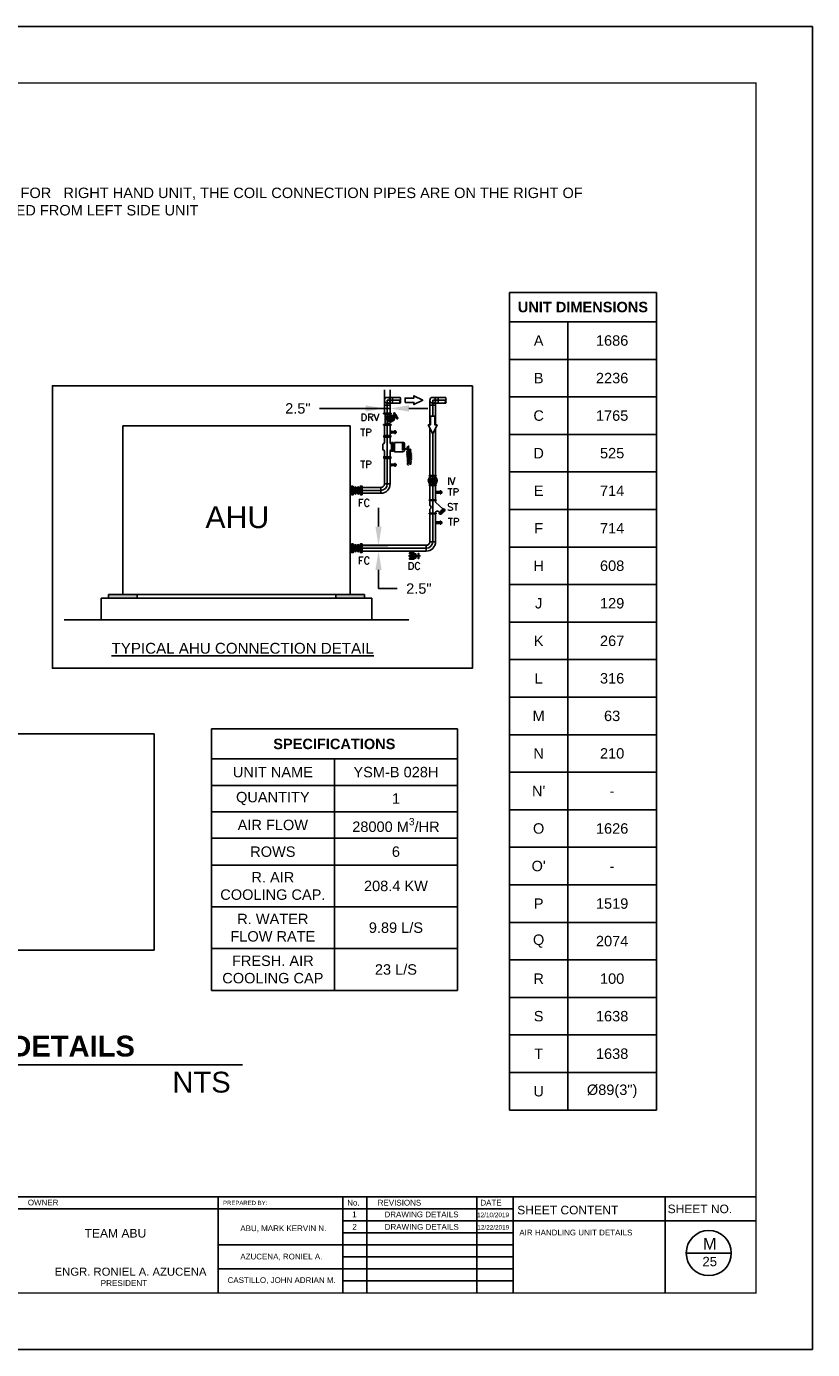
# Model space of a CAD drawing. Header units: inches. Extents: x 380.3 to 398.2, y 230.7 to 243.4.
# Tile 3 of 3: x 390.6 to 398.2, y 230.7 to 243.4. Entities that reach past the tile are written whole.
import ezdxf

# ---------------------------------------------------------------- set-up
doc = ezdxf.new("R2010")
doc.units = ezdxf.units.IN
doc.header["$MEASUREMENT"] = 0
for name, color, linetype in [('.1', 1, 'Continuous'), ('AC.REF.1ST.', 7, 'Continuous'), ('MH-SARR', 7, 'Continuous'), ('template', 7, 'Continuous')]:
    doc.layers.add(name, color=color, linetype=linetype)
doc.styles.add('arial', font='arial.ttf')
doc.styles.add('ROMANS', font='romans.shx', dxfattribs={"width": 0.8, "height": 100})
doc.dimstyles.get("Standard").update_dxf_attribs({"dimtxt": 0.18, "dimasz": 0.18, "dimexe": 0.18, "dimexo": 0.0625, "dimgap": 0.09, "dimtad": 0, "dimtih": 1, "dimtoh": 1, "dimdec": 4, "dimzin": 0, "dimdsep": 46, "dimtxsty": 'Standard', "dimcen": 0.09, "dimadec": 0, "dimazin": 0, "dimtfac": 1, "dimtdec": 4, "dimtofl": 0, "dimtmove": 0, "dimatfit": 3, "dimfxl": 1, "dimtolj": 1, "dimtzin": 0, "dimarcsym": 0})
picture_1 = doc.add_image_def('image6.png', size_in_pixel=(591, 381))

# ---------------------------------------------------------------- blocks, each defined once
blk = doc.blocks.new('*T1')
at = {"color": 0, "linetype": 'ByBlock', "lineweight": -2, "transparency": 16777216}
for p, q in [((0, 0), (1.41, 0)), ((0, 0), (0, -7.841)), ((1.41, 0), (1.41, -7.841)), ((0, -0.281), (1.41, -0.281)), ((0.56, -0.281), (0.56, -7.841)), ((0, -0.641), (1.41, -0.641)), ((0, -1.001), (1.41, -1.001)), ((0, -1.361), (1.41, -1.361)), ((0, -1.721), (1.41, -1.721)), ((0, -2.081), (1.41, -2.081)), ((0, -2.441), (1.41, -2.441)), ((0, -2.801), (1.41, -2.801)), ((0, -3.161), (1.41, -3.161)), ((0, -3.521), (1.41, -3.521)), ((0, -3.881), (1.41, -3.881)), ((0, -4.241), (1.41, -4.241)), ((0, -4.601), (1.41, -4.601)), ((0, -4.961), (1.41, -4.961)), ((0, -5.321), (1.41, -5.321)), ((0, -5.681), (1.41, -5.681)), ((0, -6.041), (1.41, -6.041)), ((0, -6.401), (1.41, -6.401)), ((0, -6.761), (1.41, -6.761)), ((0, -7.121), (1.41, -7.121)), ((0, -7.481), (1.41, -7.481)), ((0, -7.841), (1.41, -7.841))]:
    blk.add_line(p, q, dxfattribs=at)
at = {"color": 0, "transparency": 16777216, "char_height": 0.1, "attachment_point": 5, "style": 'arial'}
for s, insert, width in [('{\\fArial|b1|i0|c0|p34;UNIT DIMENSIONS}', (0.705, -0.14), 1.2902), ('A', (0.28, -0.461), 0.43994), ('1686', (0.985, -0.461), 0.73026), ('B', (0.28, -0.821), 0.43994), ('2236', (0.985, -0.821), 0.73026), ('C', (0.28, -1.181), 0.43994), ('1765', (0.985, -1.181), 0.73026), ('D', (0.28, -1.541), 0.43994), ('525', (0.985, -1.541), 0.73026), ('E', (0.28, -1.901), 0.43994), ('714', (0.985, -1.901), 0.73026), ('F', (0.28, -2.261), 0.43994), ('714', (0.985, -2.261), 0.73026), ('H', (0.28, -2.621), 0.43994), ('608', (0.985, -2.621), 0.73026), ('J', (0.28, -2.981), 0.43994), ('129', (0.985, -2.981), 0.73026), ('K', (0.28, -3.341), 0.43994), ('267', (0.985, -3.341), 0.73026), ('L', (0.28, -3.701), 0.43994), ('316', (0.985, -3.701), 0.73026), ('M', (0.28, -4.061), 0.43994), ('63', (0.985, -4.061), 0.73026), ('N', (0.28, -4.421), 0.43994), ('210', (0.985, -4.421), 0.73026), ("N'", (0.28, -4.781), 0.43994), ('O', (0.28, -5.141), 0.43994), ('1626', (0.985, -5.141), 0.73026), ("O'", (0.28, -5.501), 0.43994), ('P', (0.28, -5.861), 0.43994), ('1519', (0.985, -5.861), 0.73026), ('Q', (0.28, -6.221), 0.43994), ('2074', (0.985, -6.221), 0.73026), ('R', (0.28, -6.581), 0.43994), ('100', (0.985, -6.581), 0.73026), ('S', (0.28, -6.941), 0.43994), ('1638', (0.985, -6.941), 0.73026), ('T', (0.28, -7.301), 0.43994), ('1638', (0.985, -7.301), 0.73026), ('U', (0.28, -7.661), 0.43994), ('Ø89(3") ', (0.985, -7.661), 0.73026)]:
    blk.add_mtext(s, dxfattribs=dict(at, insert=insert, width=width))
at = {"color": 0, "transparency": 16777216, "char_height": 0.1, "width": 0.73026, "attachment_point": 5}
for insert in [(0.985, -4.781), (0.985, -5.501)]:
    blk.add_mtext('-', dxfattribs=dict(at, insert=insert))
blk = doc.blocks.new('*T2')
at = {"color": 0, "linetype": 'ByBlock', "lineweight": -2, "transparency": 16777216}
for p, q in [((0, 0), (2.361, 0)), ((0, 0), (0, -2.508)), ((2.361, 0), (2.361, -2.508)), ((0, -0.287), (2.361, -0.287)), ((1.18, -0.287), (1.18, -2.508)), ((0, -0.541), (2.361, -0.541)), ((0, -0.794), (2.361, -0.794)), ((0, -1.047), (2.361, -1.047)), ((0, -1.306), (2.361, -1.306)), ((0, -1.706), (2.361, -1.706)), ((0, -2.106), (2.361, -2.106)), ((0, -2.508), (2.361, -2.508))]:
    blk.add_line(p, q, dxfattribs=at)
at = {"color": 0, "transparency": 16777216, "char_height": 0.1, "attachment_point": 5, "style": 'arial'}
for s, insert, width in [('{\\fArial|b1|i0|c0|p34;SPECIFICATIONS}', (1.18, -0.144), 2.24091), ('UNIT NAME', (0.59, -0.414), 1.06045), ('YSM-B 028H', (1.771, -0.414), 1.06045), ('QUANTITY', (0.59, -0.667), 1.06045), ('1', (1.771, -0.667), 1.06045), ('AIR FLOW', (0.59, -0.921), 1.06045), ('\\A1;28000 M{\\H0.7x;\\S3^ ;}/HR', (1.771, -0.921), 1.06045), ('ROWS', (0.59, -1.177), 1.06045), ('6', (1.771, -1.177), 1.06045), ('R. AIR COOLING CAP.', (0.59, -1.506), 1.06045), ('208.4 KW', (1.771, -1.506), 1.06045), ('R. WATER FLOW RATE', (0.59, -1.906), 1.06045), ('9.89 L/S', (1.771, -1.906), 1.06045), ('FRESH. AIR COOLING CAP', (0.59, -2.307), 1.06045), ('23 L/S', (1.771, -2.307), 1.06045)]:
    blk.add_mtext(s, dxfattribs=dict(at, insert=insert, width=width))
blk = doc.blocks.new('M-ARR01')
at = {"layer": 'MH-SARR'}
blk.add_lwpolyline([(-7, 0.88), (-7, -0.88), (-3.5, -0.88), (-3.5, -1.75), (0, 0), (-3.5, 1.75), (-3.5, 0.88)], close=True, dxfattribs=at)
blk = doc.blocks.new('1')
at = {"layer": 'AC.REF.1ST.'}
blk.add_hatch(color=256, dxfattribs=at).paths.add_polyline_path([(-37, 0, 1), (37, 0, 1)])
for radius in [46.8, 37.3]:
    blk.add_circle((0, 0), radius, dxfattribs=at)
blk = doc.blocks.new('*D5')
at = {"color": 0, "lineweight": -2, "transparency": 16777216}
for p, q in [((393.994, 238.641), (393.994, 238.821)), ((394.082, 238.461), (393.814, 238.461)), ((394.082, 238.406), (393.814, 238.406)), ((393.994, 238.226), (393.994, 238.046)), ((394.174, 238.046), (393.994, 238.046))]:
    blk.add_line(p, q, dxfattribs=at)
at = {"color": 0, "transparency": 16777216}
for points in [[(393.964, 238.641), (394.024, 238.641), (393.994, 238.461)], [(393.964, 238.226), (394.024, 238.226), (393.994, 238.406)]]:
    blk.add_solid(points, dxfattribs=at)
at = {"layer": 'Defpoints', "color": 0, "transparency": 16777216}
for p in [(394.144, 238.461), (393.994, 238.406), (394.144, 238.406)]:
    blk.add_point(p, dxfattribs=at)
at = {"color": 0, "transparency": 16777216, "insert": (394.381, 238.046), "char_height": 0.18, "width": 0.30513, "attachment_point": 5}
blk.add_mtext('\\A1;{\\fArial|b0|i0|c0|p34;\\H0.55556x;2.5"}', dxfattribs=at)
blk = doc.blocks.new('*D6')
at = {"color": 0, "lineweight": -2, "transparency": 16777216}
for p, q in [((394.05, 239.792), (394.05, 239.954)), ((394.106, 239.792), (394.106, 239.954)), ((393.427, 239.774), (394.05, 239.774)), ((393.87, 239.774), (393.69, 239.774)), ((394.05, 239.774), (394.106, 239.774)), ((394.286, 239.774), (394.466, 239.774))]:
    blk.add_line(p, q, dxfattribs=at)
at = {"color": 0, "transparency": 16777216}
for points in [[(393.87, 239.804), (393.87, 239.744), (394.05, 239.774)], [(394.286, 239.804), (394.286, 239.744), (394.106, 239.774)]]:
    blk.add_solid(points, dxfattribs=at)
at = {"layer": 'Defpoints', "color": 0, "transparency": 16777216}
for p in [(394.05, 239.729), (394.106, 239.774), (394.106, 239.729)]:
    blk.add_point(p, dxfattribs=at)
at = {"color": 0, "transparency": 16777216, "insert": (393.22, 239.774), "char_height": 0.18, "attachment_point": 5}
blk.add_mtext('\\A1;{\\fArial|b0|i0|c0|p34;\\H0.55556x;2.5"}', dxfattribs=at)

msp = doc.modelspace()

# ---------------------------------------------------------------- linework, layer by layer
at = {"layer": '.1', "color": 0}
msp.add_line((398.15835, 243.43775), (380.26263, 243.43775), dxfattribs=at)
for p, q in [((394.05038, 239.72906), (394.05038, 239.85287)), ((394.07808, 239.88057), (394.20257, 239.88057)), ((394.10578, 239.72906), (394.10578, 239.85287)), ((394.12957, 239.82517), (394.12957, 239.88057)), ((394.48624, 239.6163), (394.48624, 239.85287)), ((394.51394, 239.88057), (394.63843, 239.88057)), ((394.54164, 239.6163), (394.54164, 239.85287)), ((394.56544, 239.82517), (394.56544, 239.88057)), ((394.10578, 239.80534), (394.05038, 239.80534)), ((394.07808, 239.82517), (394.20257, 239.82517)), ((394.54164, 239.80534), (394.48624, 239.80534)), ((394.51394, 239.82517), (394.63843, 239.82517)), ((391.54032, 239.60678), (391.54032, 237.99049)), ((393.72168, 239.60678), (391.54032, 239.60678)), ((393.72168, 239.60678), (393.72168, 237.99049)), ((394.05038, 239.51548), (394.05038, 239.61308)), ((394.10578, 239.51548), (394.10578, 239.61308)), ((394.05038, 239.48551), (394.05038, 239.49886)), ((394.10578, 239.48551), (394.10578, 239.49886)), ((394.05038, 239.3105), (394.05038, 239.33776)), ((394.10578, 239.3105), (394.10578, 239.33776)), ((394.05038, 239.05001), (394.05038, 239.29388)), ((394.10578, 239.05001), (394.10578, 239.29388)), ((393.83691, 239.01539), (394.01576, 239.01539)), ((393.83691, 238.95999), (394.01576, 238.95999)), ((394.01576, 239.01539), (394.01576, 238.95999)), ((394.05038, 239.05001), (394.10578, 239.05001)), ((394.48624, 238.89793), (394.48624, 239.03441)), ((394.54164, 238.89793), (394.54164, 239.03441)), ((394.48624, 238.49601), (394.48624, 238.76305)), ((394.54164, 238.49601), (394.54164, 238.76305)), ((394.45162, 238.46139), (394.45162, 238.40599)), ((394.48624, 238.49601), (394.54164, 238.49601)), ((393.72168, 237.99049), (391.54032, 237.99049)), ((387.47683, 233.47816), (392.68876, 233.47816))]:
    msp.add_line(p, q)
at = {"ltscale": 0.2}
for p, q in [((394.07808, 239.05001), (394.07808, 239.85287)), ((394.07808, 239.85287), (394.20257, 239.85287)), ((394.51394, 239.70113), (394.51394, 239.85287)), ((394.51394, 239.85287), (394.63843, 239.85287)), ((394.51394, 238.49601), (394.51394, 239.53147)), ((393.72168, 238.98769), (394.01576, 238.98769)), ((393.72168, 238.43369), (394.45162, 238.43369))]:
    msp.add_line(p, q, dxfattribs=at)
at = {"ltscale": 0.02}
for p, q in [((394.04103, 239.72906), (394.11576, 239.72906)), ((394.04103, 239.72906), (394.04103, 239.72353)), ((394.04103, 239.72353), (394.11575, 239.72353)), ((394.0583, 239.71464), (394.0583, 239.62734)), ((394.08326, 239.6912), (394.11564, 239.70989)), ((394.09765, 239.69951), (394.09765, 239.71468)), ((394.11564, 239.70989), (394.14295, 239.6626)), ((394.11576, 239.72906), (394.11576, 239.72353)), ((394.11643, 239.70853), (394.11951, 239.71031)), ((394.11741, 239.70683), (394.12288, 239.70998)), ((394.12059, 239.71002), (394.12423, 239.70371)), ((394.12534, 239.70572), (394.12288, 239.70998)), ((394.13426, 239.70478), (394.14128, 239.70883)), ((394.14078, 239.70968), (394.15423, 239.68639)), ((394.1411, 239.71307), (394.15733, 239.68496)), ((394.14114, 239.72768), (394.1711, 239.67578)), ((394.14187, 239.71371), (394.14737, 239.71689)), ((394.14222, 239.73171), (394.14428, 239.7329)), ((394.14817, 239.73205), (394.17827, 239.67991)), ((394.16035, 239.71094), (394.16234, 239.71209)), ((394.16035, 239.71094), (394.16234, 239.71209)), ((394.16234, 239.71209), (394.16665, 239.70463)), ((394.04103, 239.61861), (394.11575, 239.61861)), ((394.04103, 239.61308), (394.04103, 239.61861)), ((394.04103, 239.61308), (394.11576, 239.61308)), ((394.06093, 239.69793), (394.09218, 239.6438)), ((394.08065, 239.69573), (394.0931, 239.67416)), ((394.09166, 239.66878), (394.09535, 239.66239)), ((394.0931, 239.67416), (394.10674, 239.68203)), ((394.09349, 239.6971), (394.10333, 239.68006)), ((394.10073, 239.66095), (394.11436, 239.66882)), ((394.10073, 239.66095), (394.11057, 239.6439)), ((394.10371, 239.70301), (394.13102, 239.65571)), ((394.10712, 239.70497), (394.13443, 239.65768)), ((394.10757, 239.64217), (394.14295, 239.6626)), ((394.11096, 239.66685), (394.12079, 239.64981)), ((394.11211, 239.68059), (394.1158, 239.67419)), ((394.11576, 239.61308), (394.11576, 239.61861)), ((394.11987, 239.70257), (394.12534, 239.70572)), ((394.12086, 239.70086), (394.12394, 239.70264)), ((394.12324, 239.70542), (394.12157, 239.70832)), ((394.12165, 239.69949), (394.13272, 239.70588)), ((394.13379, 239.70559), (394.1487, 239.67978)), ((394.13695, 239.673), (394.1487, 239.67978)), ((394.13774, 239.67162), (394.14082, 239.6734)), ((394.13872, 239.66992), (394.14419, 239.67308)), ((394.14118, 239.66566), (394.14665, 239.66881)), ((394.14553, 239.66681), (394.14189, 239.67311)), ((394.14217, 239.66396), (394.14525, 239.66573)), ((394.14288, 239.67141), (394.14455, 239.66851)), ((394.14419, 239.67308), (394.14665, 239.66881)), ((394.14673, 239.68319), (394.15374, 239.68724)), ((394.15827, 239.6853), (394.16377, 239.68848)), ((394.16466, 239.70348), (394.16665, 239.70463)), ((394.16466, 239.70348), (394.16665, 239.70463)), ((394.17514, 239.6747), (394.17719, 239.67588)), ((394.11132, 239.51548), (394.04484, 239.51548)), ((394.05038, 239.49868), (394.05038, 239.44623)), ((394.10798, 239.55311), (394.10799, 239.53996)), ((394.11732, 239.55515), (394.10873, 239.55515)), ((394.11733, 239.53776), (394.10874, 239.53776)), ((394.10884, 239.55081), (394.11721, 239.55081)), ((394.10885, 239.54211), (394.11722, 239.54211)), ((394.11807, 239.55308), (394.11808, 239.53996)), ((394.11809, 239.55311), (394.11808, 239.53996)), ((394.15526, 239.55329), (394.16442, 239.55329)), ((394.15526, 239.53958), (394.16442, 239.53958)), ((394.16442, 239.53958), (394.16442, 239.55329)), ((394.03653, 239.37698), (394.03653, 239.43238)), ((394.05038, 239.31058), (394.05038, 239.36313)), ((394.11132, 239.29388), (394.04484, 239.29388)), ((394.10798, 239.2391), (394.10799, 239.22595)), ((394.11732, 239.24115), (394.10873, 239.24115)), ((394.11733, 239.22376), (394.10874, 239.22376)), ((394.10884, 239.2368), (394.11721, 239.2368)), ((394.10885, 239.2281), (394.11722, 239.2281)), ((394.11807, 239.23908), (394.11808, 239.22595)), ((394.11809, 239.23911), (394.11808, 239.22596)), ((394.15526, 239.23928), (394.16442, 239.23928)), ((394.15526, 239.22557), (394.16442, 239.22557)), ((394.16442, 239.22557), (394.16442, 239.23928)), ((394.48028, 239.13025), (394.54747, 239.13025)), ((394.48028, 239.13025), (394.48028, 239.12473)), ((394.54747, 239.12472), (394.48028, 239.12473)), ((394.50412, 239.08653), (394.48397, 239.10669)), ((394.50412, 239.07813), (394.48397, 239.05798)), ((394.48624, 239.11388), (394.48624, 239.12473)), ((394.50975, 239.09215), (394.48959, 239.11231)), ((394.49144, 239.07495), (394.49144, 239.08972)), ((394.49369, 239.08972), (394.49144, 239.08972)), ((394.49369, 239.07495), (394.49144, 239.07495)), ((394.4972, 239.09429), (394.49369, 239.08972)), ((394.4972, 239.07038), (394.49369, 239.07495)), ((394.5383, 239.11231), (394.51814, 239.09215)), ((394.54392, 239.10669), (394.52377, 239.08653)), ((394.52377, 239.07813), (394.54392, 239.05798)), ((394.53332, 239.09608), (394.53332, 239.09086)), ((394.53332, 239.09086), (394.53645, 239.08679)), ((394.53332, 239.07381), (394.53645, 239.07787)), ((394.53645, 239.07787), (394.53645, 239.08679)), ((394.54164, 239.11388), (394.54164, 239.12472)), ((394.54747, 239.13025), (394.54747, 239.12472)), ((394.54747, 239.03994), (394.48028, 239.03994)), ((394.48028, 239.03441), (394.48028, 239.03994)), ((394.48028, 239.03441), (394.54747, 239.03441)), ((394.48624, 239.03994), (394.48624, 239.05079)), ((394.50975, 239.07251), (394.48959, 239.05236)), ((394.51814, 239.07251), (394.5383, 239.05236)), ((394.53332, 239.06858), (394.53332, 239.07381)), ((394.54164, 239.03994), (394.54164, 239.05079)), ((394.54382, 238.97632), (394.54383, 238.96317)), ((394.55316, 238.97837), (394.54457, 238.97837)), ((394.55317, 238.96097), (394.54458, 238.96097)), ((394.54468, 238.97402), (394.55304, 238.97402)), ((394.54469, 238.96532), (394.55305, 238.96532)), ((394.54747, 239.03441), (394.54747, 239.03994)), ((394.55391, 238.97629), (394.55392, 238.96317)), ((394.55393, 238.97632), (394.55392, 238.96318)), ((394.5911, 238.9765), (394.60026, 238.9765)), ((394.5911, 238.96279), (394.60026, 238.96279)), ((394.60026, 238.96279), (394.60026, 238.9765)), ((394.54754, 238.89793), (394.48035, 238.89793)), ((394.48035, 238.8924), (394.48035, 238.89793)), ((394.54754, 238.8924), (394.48035, 238.8924)), ((394.48624, 238.85055), (394.48624, 238.8924)), ((394.48624, 238.85055), (394.4863, 238.84831)), ((394.54164, 238.87646), (394.54164, 238.8924)), ((394.61298, 238.80884), (394.54164, 238.87646)), ((394.54754, 238.8924), (394.54754, 238.89793)), ((394.54754, 238.76858), (394.48035, 238.76858)), ((394.48035, 238.76305), (394.48035, 238.76858)), ((394.54754, 238.76305), (394.48035, 238.76305)), ((394.48624, 238.80201), (394.4863, 238.80425)), ((394.48624, 238.80201), (394.48624, 238.76858)), ((394.54164, 238.76858), (394.54208, 238.77443)), ((394.54754, 238.76305), (394.54754, 238.76858)), ((394.57841, 238.7758), (394.56951, 238.78512)), ((394.57703, 238.77448), (394.6148, 238.81057)), ((394.5841, 238.76708), (394.57703, 238.77448)), ((394.58056, 238.77078), (394.61834, 238.80687)), ((394.5841, 238.76708), (394.62187, 238.80317)), ((394.62187, 238.80317), (394.6148, 238.81057)), ((394.54382, 238.6851), (394.54383, 238.67195)), ((394.55316, 238.68715), (394.54457, 238.68715)), ((394.55317, 238.66976), (394.54458, 238.66976)), ((394.54468, 238.6828), (394.55304, 238.6828)), ((394.54469, 238.67411), (394.55305, 238.67411)), ((394.55391, 238.68508), (394.55392, 238.67195)), ((394.55393, 238.68511), (394.55392, 238.67196)), ((394.5911, 238.68528), (394.60026, 238.68528)), ((394.5911, 238.67157), (394.60026, 238.67157)), ((394.60026, 238.67157), (394.60026, 238.68528))]:
    msp.add_line(p, q, dxfattribs=at)
at = {"linetype": 'ByBlock'}
for p, q in [((394.48624, 239.13025), (394.48624, 239.58687)), ((394.54164, 239.13025), (394.54164, 239.58687)), ((393.83691, 238.46139), (394.45162, 238.46139)), ((393.83691, 238.40599), (394.45162, 238.40599))]:
    msp.add_line(p, q, dxfattribs=at)
at = {"color": 7, "ltscale": 0.02}
for p, q in [((393.75843, 238.96708), (393.75843, 239.00171)), ((393.76106, 238.96676), (393.76106, 238.98601)), ((393.76812, 238.95462), (393.76812, 239.00448)), ((393.77228, 238.95323), (393.77228, 239.01556)), ((393.77643, 238.95462), (393.77643, 239.00448)), ((393.78613, 238.96708), (393.78613, 239.00171)), ((393.78839, 238.96647), (393.78839, 238.98601)), ((393.79582, 238.95462), (393.79582, 239.00448)), ((393.79998, 238.95323), (393.79998, 239.01556)), ((393.80413, 238.95462), (393.80413, 239.00448)), ((393.81383, 238.96708), (393.81383, 239.00171)), ((393.81642, 238.96647), (393.81642, 238.98572)), ((393.75843, 238.41308), (393.75843, 238.44771)), ((393.76812, 238.40062), (393.76812, 238.45048)), ((393.77228, 238.39923), (393.77228, 238.46156)), ((393.77643, 238.40062), (393.77643, 238.45048)), ((393.78613, 238.41308), (393.78613, 238.44771)), ((393.79582, 238.40062), (393.79582, 238.45048)), ((393.79998, 238.39923), (393.79998, 238.46156)), ((393.80413, 238.40062), (393.80413, 238.45048)), ((393.81383, 238.41308), (393.81383, 238.44771)), ((393.76106, 238.41276), (393.76106, 238.43201)), ((393.78839, 238.41247), (393.78839, 238.43201)), ((393.81642, 238.41247), (393.81642, 238.43172))]:
    msp.add_line(p, q, dxfattribs=at)
at = {"color": 7}
for p, q in [((391.33257, 237.95587), (391.33257, 237.74812)), ((393.92943, 237.95587), (391.33257, 237.95587)), ((393.92943, 237.95587), (393.92943, 237.74812)), ((394.28353, 237.74812), (390.97952, 237.74812))]:
    msp.add_line(p, q, dxfattribs=at)
at = {"ltscale": 0.02}
for points in [[(394.8956, 239.99105), (390.8646, 239.99105), (390.8646, 237.28254), (394.8956, 237.28254)], [(393.74227, 239.02924), (393.74227, 238.94614), (393.73535, 238.94614), (393.73535, 239.02924)], [(393.75124, 239.02924), (393.75124, 238.94614), (393.74431, 238.94614), (393.74431, 239.02924)], [(393.82771, 239.02924), (393.82771, 238.94614), (393.82079, 238.94614), (393.82079, 239.02924)], [(393.82999, 239.02924), (393.82999, 238.94614), (393.83691, 238.94614), (393.83691, 239.02924)], [(393.74227, 238.47524), (393.74227, 238.39214), (393.73535, 238.39214), (393.73535, 238.47524)], [(393.75124, 238.47524), (393.75124, 238.39214), (393.74431, 238.39214), (393.74431, 238.47524)], [(393.82771, 238.47524), (393.82771, 238.39214), (393.82079, 238.39214), (393.82079, 238.47524)], [(393.82999, 238.47524), (393.82999, 238.39214), (393.83691, 238.39214), (393.83691, 238.47524)]]:
    msp.add_lwpolyline(points, close=True, dxfattribs=at)
for points in [[(394.11132, 239.51548), (394.11132, 239.49886), (394.04484, 239.49886), (394.04484, 239.51548)], [(394.05038, 239.49868), (394.05038, 239.44623)], [(394.10581, 239.53996), (394.10799, 239.53996)], [(394.10583, 239.55308), (394.10798, 239.55308)], [(394.11831, 239.55311), (394.14863, 239.55317)], [(394.11831, 239.53985), (394.14865, 239.53993)], [(394.14866, 239.53326), (394.14862, 239.55979), (394.15525, 239.5598), (394.15529, 239.5333), (394.14866, 239.53326)], [(394.05038, 239.36313), (394.05038, 239.31058)], [(394.13348, 239.43238), (394.14733, 239.43238)], [(394.13348, 239.37698), (394.14733, 239.37698)], [(394.22496, 239.44111), (394.22496, 239.36929)], [(394.23185, 239.43829), (394.23185, 239.3769)], [(394.2377, 239.43547), (394.2377, 239.38085)], [(394.11132, 239.29388), (394.11132, 239.3105), (394.04484, 239.3105), (394.04484, 239.29388)], [(394.10581, 239.22596), (394.10799, 239.22595)], [(394.10583, 239.23908), (394.10798, 239.23907)], [(394.11831, 239.2391), (394.14863, 239.23916)], [(394.11831, 239.22585), (394.14865, 239.22592)], [(394.14866, 239.21926), (394.14862, 239.24579), (394.15525, 239.2458), (394.15529, 239.21929), (394.14866, 239.21926)], [(393.72168, 239.01539), (393.73535, 239.01539)], [(393.72168, 238.95999), (393.73535, 238.95999)], [(394.54164, 238.96318), (394.54383, 238.96317)], [(394.54166, 238.97629), (394.54382, 238.97629)], [(394.55415, 238.97632), (394.58447, 238.97638)], [(394.55415, 238.96306), (394.58449, 238.96314)], [(394.5845, 238.95647), (394.58446, 238.983), (394.59109, 238.98301), (394.59113, 238.95651), (394.5845, 238.95647)], [(394.54164, 238.67196), (394.54383, 238.67196)], [(394.54166, 238.68508), (394.54382, 238.68508)], [(394.55415, 238.6851), (394.58447, 238.68516)], [(394.55415, 238.67185), (394.58449, 238.67192)], [(394.5845, 238.66526), (394.58446, 238.69179), (394.59109, 238.6918), (394.59113, 238.66529), (394.5845, 238.66526)], [(393.72168, 238.46139), (393.73535, 238.46139)], [(393.72168, 238.40599), (393.73535, 238.40599)], [(394.3981, 238.35895), (394.28136, 238.35895)], [(394.33329, 238.37973), (394.33329, 238.39012), (394.29174, 238.39012), (394.29174, 238.37973), (394.33329, 238.37973)], [(394.33329, 238.33818), (394.29174, 238.33818), (394.29174, 238.32779), (394.33329, 238.32779), (394.33329, 238.33818)], [(394.30213, 238.40599), (394.30213, 238.39012)], [(394.32291, 238.40599), (394.32291, 238.39012)], [(394.35157, 238.36867), (394.35637, 238.36867), (394.35637, 238.34851), (394.35157, 238.34851)], [(394.35637, 238.3632), (394.36117, 238.3632), (394.36117, 238.35432), (394.35637, 238.35432)], [(394.37578, 238.35585), (394.36117, 238.35585)], [(394.38037, 238.36354), (394.38183, 238.36354), (394.38183, 238.35432), (394.37995, 238.35432)]]:
    msp.add_lwpolyline(points, dxfattribs=at)
for points in [[(394.10578, 239.49868), (394.10578, 239.44623, 0.41421356), (394.11963, 239.43238), (394.11963, 239.44623), (394.13348, 239.44623), (394.13348, 239.36313), (394.11963, 239.36313), (394.11963, 239.37698, -0.08276253)], [(394.10578, 239.31058), (394.10578, 239.36313, -0.41421356), (394.11963, 239.37698), (394.11963, 239.43238)], [(394.2989, 239.38251, -0.1056221), (394.30345, 239.37933, -0.12427053), (394.30574, 239.37519, -0.48185276), (394.30247, 239.37081, -0.10540116), (394.28231, 239.37444, -0.16439886), (394.26938, 239.38565, -0.23594285), (394.26855, 239.39789, -0.09435776), (394.27863, 239.41312, -0.46902019), (394.28305, 239.41277, -0.21088712), (394.28401, 239.40805, -0.06618692), (394.27896, 239.39416, -0.16327549), (394.27044, 239.38596, -0.15039186), (394.25777, 239.38412, -0.20991555), (394.24739, 239.39075, -0.18387661), (394.24428, 239.40432)], [(394.2989, 239.38251, -0.00893972), (394.27825, 239.38269, 0.61060665), (394.27248, 239.36925, 0.09236128), (394.29824, 239.34774, 0.5195942), (394.30502, 239.35099, 0.21510422), (394.30398, 239.35494, 0.06621207), (394.2947, 239.3637, 0.31484239), (394.27048, 239.36404, 0.51598399), (394.2701, 239.34702, 0.10525733), (394.30343, 239.33171, 0.60634604), (394.30899, 239.33828, 0.16014495), (394.30498, 239.34299, 0.06199069), (394.29074, 239.3494, 0.29344256), (394.26889, 239.34332, 0.45384225), (394.2709, 239.32717, 0.1046108), (394.3062, 239.31279, 0.68758787), (394.31057, 239.32002, 0.10807266), (394.30432, 239.32524, 0.06015031), (394.29074, 239.33034, 0.26731359), (394.27016, 239.32436, 0.43223001), (394.2709, 239.3097, 0.12738545), (394.30524, 239.29307, 0.69709509), (394.31057, 239.30176, 0.09276946), (394.30434, 239.30721, 0.06252569), (394.29312, 239.31208, 0.24576907), (394.27376, 239.3082, 0.41771206), (394.27248, 239.2954, 0.14186764), (394.30204, 239.2753, 0.67194129), (394.30899, 239.28349, 0.10584439), (394.30445, 239.28897, 0.06046512), (394.29391, 239.2954, 0.29106368), (394.27472, 239.29271, 0.37779629), (394.27248, 239.27714, 0.14884823), (394.29941, 239.25467, 0.61219665), (394.30819, 239.26205, 0.13394819), (394.30399, 239.26987, 0.08686392), (394.29312, 239.27793, 0.28111941), (394.2755, 239.27646, 0.37737299), (394.27248, 239.26285, 0.1470472), (394.2971, 239.23874, 0.63652847), (394.30581, 239.24538, 0.12320854), (394.30228, 239.25252, 0.07335685), (394.29232, 239.26126, 0.30375474), (394.28083, 239.26107, 0.1975053), (394.27169, 239.24696, 0.17555964), (394.27365, 239.23505, 0.17499546), (394.2828, 239.22711)], [(393.7515, 239.01556, 1), (393.76535, 239.01556, -1), (393.7792, 239.01556, 1), (393.79305, 239.01556, -1), (393.8069, 239.01556, 1), (393.82075, 239.01556, 0.78077641)], [(393.7515, 238.96016, -1), (393.76535, 238.96016, 1), (393.7792, 238.96016, -1), (393.79305, 238.96016, 1), (393.8069, 238.96016, -1), (393.82075, 238.96016, -0.78077641)], [(393.7515, 238.46156, 1), (393.76535, 238.46156, -1), (393.7792, 238.46156, 1), (393.79305, 238.46156, -1), (393.8069, 238.46156, 1), (393.82075, 238.46156, 0.78077641)], [(393.7515, 238.40616, -1), (393.76535, 238.40616, 1), (393.7792, 238.40616, -1), (393.79305, 238.40616, 1), (393.8069, 238.40616, -1), (393.82075, 238.40616, -0.78077641)], [(394.34368, 238.36934), (394.30213, 238.36934, 1), (394.30213, 238.34857), (394.34368, 238.34857), (394.34368, 238.37973), (394.35157, 238.37973), (394.35157, 238.33808), (394.34364, 238.33808), (394.34364, 238.34857)], [(394.36117, 238.36132), (394.37578, 238.36132), (394.37578, 238.38285, -1), (394.37995, 238.38285)], [(394.37995, 238.38285), (394.37995, 238.33484, -1), (394.37578, 238.33484), (394.37578, 238.36166)]]:
    msp.add_lwpolyline(points, format="xyb", dxfattribs=at)
msp.add_lwpolyline([(394.14733, 239.44875), (394.14733, 239.35821), (394.22489, 239.35821, 0.41421356), (394.24428, 239.3776), (394.24428, 239.42936, 0.41421356), (394.22489, 239.44875)], format="xyb", close=True, dxfattribs=at)
at = {"color": 7}
for points in [[(391.40182, 237.99049), (391.67881, 237.99049), (391.67881, 237.95587), (391.40182, 237.95587)], [(393.86018, 237.99049), (393.58318, 237.99049), (393.58318, 237.95587), (393.86018, 237.95587)]]:
    msp.add_lwpolyline(points, close=True, dxfattribs=at)
for centre in [(394.07808, 239.85287), (394.51394, 239.85287)]:
    msp.add_circle(centre, 0.0277)
at = {"ltscale": 0.02}
for centre, radius in [((394.07808, 239.71663), 0.00638), ((394.07872, 239.62781), 0.00638), ((394.51394, 239.08233), 0.04198), ((394.51394, 239.08233), 0.03862), ((394.51394, 239.08233), 0.01068), ((394.51394, 239.08233), 0.00653)]:
    msp.add_circle(centre, radius, dxfattribs=at)
for centre, radius, start, end in [((394.22806, 239.83902), 0.02901, 151.483557, 208.516443), ((394.17708, 239.86672), 0.02901, 331.483557, 28.516443), ((394.17708, 239.83902), 0.02901, 331.483557, 28.516443), ((394.66392, 239.83902), 0.02901, 151.483557, 208.516443), ((394.61294, 239.86672), 0.02901, 331.483557, 28.516443), ((394.61294, 239.83902), 0.02901, 331.483557, 28.516443), ((394.01576, 239.05001), 0.03462, 270, 0), ((394.01576, 239.05001), 0.09002, 270, 0), ((394.45162, 238.49601), 0.03462, 270, 0), ((394.45162, 238.49601), 0.06232, 270, 0), ((394.45162, 238.49601), 0.09002, 270, 0)]:
    msp.add_arc(centre, radius, start, end)
for centre, radius, start, end in [((394.04755, 239.7126), 0.01093, 10.743954, 90.587809), ((394.10842, 239.71255), 0.01098, 89.155694, 168.820101), ((394.1199, 239.70963), 0.000787, 30, 120), ((394.1201, 239.70929), 0.000787, 300, 30), ((394.12089, 239.70792), 0.000787, 30, 120), ((394.14334, 239.71116), 0.00295, 120, 210), ((394.1437, 239.72916), 0.00295, 119.975446, 210), ((394.14576, 239.73035), 0.00295, 29.975446, 119.975446), ((394.04755, 239.62938), 0.01093, 280.000462, 349.256046), ((394.07797, 239.70777), 0.01968, 180, 210), ((394.07797, 239.65974), 0.01968, 123.511546, 180), ((394.06385, 239.68107), 0.0059, 303.511546, 30), ((394.09769, 239.70556), 0.01968, 180, 210), ((394.09507, 239.67075), 0.00394, 120, 210), ((394.09876, 239.66435), 0.00394, 210, 300), ((394.1019, 239.62784), 0.00394, 170.107039, 189.629737), ((394.10836, 239.62893), 0.01049, 189.629737, 259.732467), ((394.11741, 239.62513), 0.01968, 120, 170.107039), ((394.1087, 239.67862), 0.00394, 30, 120), ((394.1124, 239.67223), 0.00394, 300, 30), ((394.12256, 239.70503), 0.000787, 300, 30), ((394.12335, 239.70366), 0.000787, 30, 120), ((394.12354, 239.70332), 0.000787, 300, 30), ((394.13311, 239.7052), 0.000787, 30, 120), ((394.14121, 239.67272), 0.000787, 30, 120), ((394.14141, 239.67238), 0.000787, 300, 30), ((394.1422, 239.67102), 0.000787, 30, 120), ((394.14387, 239.66812), 0.000787, 300, 30), ((394.14466, 239.66676), 0.000787, 30, 120), ((394.14485, 239.66641), 0.000787, 300, 30), ((394.15679, 239.68786), 0.00295, 210, 300), ((394.17366, 239.67725), 0.00295, 210, 300), ((394.17571, 239.67844), 0.00295, 300, 30), ((394.11131, 239.55305), 0.00333, 140.696847, 222.27187), ((394.11944, 239.54647), 0.01145, 157.741419, 202.389935), ((394.11132, 239.53987), 0.00333, 137.730725, 219.305747), ((394.11474, 239.55305), 0.00333, 317.730725, 39.305747), ((394.10662, 239.54645), 0.01145, 337.741419, 22.389935), ((394.11475, 239.53987), 0.00333, 320.696847, 42.27187), ((394.03653, 239.44623), 0.01385, 270, 0), ((394.03653, 239.36313), 0.01385, 0, 90), ((394.11131, 239.23904), 0.00333, 140.696847, 222.27187), ((394.11944, 239.23246), 0.01145, 157.741419, 202.389935), ((394.11132, 239.22586), 0.00333, 137.730725, 219.305747), ((394.11474, 239.23904), 0.00333, 317.730725, 39.305747), ((394.10662, 239.23244), 0.01145, 337.741419, 22.389935), ((394.11475, 239.22586), 0.00333, 320.696847, 42.27187), ((394.51394, 239.08233), 0.02, 146.46866, 213.53134), ((394.51394, 239.08233), 0.02, 56.46866, 123.53134), ((394.51394, 239.08233), 0.02, 326.46866, 33.53134), ((394.51394, 239.08233), 0.02, 236.46866, 303.53134), ((394.54715, 238.97626), 0.00333, 140.696847, 222.27187), ((394.55528, 238.96968), 0.01145, 157.741419, 202.389935), ((394.54716, 238.96308), 0.00333, 137.730725, 219.305747), ((394.55058, 238.97626), 0.00333, 317.730725, 39.305747), ((394.54246, 238.96966), 0.01145, 337.741419, 22.389935), ((394.55059, 238.96308), 0.00333, 320.696847, 42.27187), ((394.49429, 238.84849), 0.008, 181.301953, 236.357257), ((394.47951, 238.82628), 0.01868, 358.698047, 56.357257), ((394.47951, 238.82628), 0.01868, 303.642743, 358.698047), ((394.49429, 238.80407), 0.008, 123.642743, 178.698047), ((394.55798, 238.77415), 0.01591, 43.581638, 179.004214), ((394.54715, 238.68504), 0.00333, 140.696847, 222.27187), ((394.55528, 238.67847), 0.01145, 157.741419, 202.389935), ((394.54716, 238.67187), 0.00333, 137.730725, 219.305747), ((394.55058, 238.68504), 0.00333, 317.730725, 39.305747), ((394.54246, 238.67844), 0.01145, 337.741419, 22.389935), ((394.55059, 238.67187), 0.00333, 320.696847, 42.27187), ((394.29142, 238.37683), 0.01109, 314.468238, 15.133507), ((394.29142, 238.34107), 0.01109, 344.866493, 45.531762), ((394.33355, 238.37999), 0.01065, 181.384847, 268.615153), ((394.33355, 238.33787), 0.01065, 91.384847, 178.615153)]:
    msp.add_arc(centre, radius, start, end, dxfattribs=at)
at = {"ltscale": 0.2}
msp.add_arc((394.01576, 239.05001), 0.06232, 270, 0, dxfattribs=at)
at = {"color": 7}
for points in [[(391.40182, 237.99049), (391.40182, 237.95587), (391.67881, 237.99049), (391.67881, 237.95587)], [(393.58318, 237.95587), (393.58318, 237.99049), (393.86018, 237.95587), (393.86018, 237.99049)]]:
    msp.add_solid(points, dxfattribs=at)
at = {"layer": 'template'}
for p, q in [((398.15835, 230.74805), (398.15835, 243.43775)), ((381.34722, 232.21335), (397.61606, 232.21335)), ((384.20371, 232.09798), (394.40132, 232.09798)), ((392.45591, 232.21335), (392.45591, 231.29035)), ((393.65092, 232.21335), (393.65092, 231.29035)), ((393.88167, 232.21335), (393.88167, 231.29035)), ((394.08428, 232.09798), (395.285, 232.09798)), ((394.93887, 232.21335), (394.93887, 231.29035)), ((395.285, 232.21335), (395.285, 231.29035)), ((396.74416, 232.21335), (396.74416, 231.29035)), ((393.65092, 231.9826), (395.59063, 231.9826)), ((394.98467, 231.9826), (397.61606, 231.9826)), ((393.65092, 231.86723), (395.285, 231.86723)), ((392.45591, 231.75185), (394.40132, 231.75185)), ((394.08428, 231.75185), (395.285, 231.75185)), ((393.65092, 231.63647), (395.285, 231.63647)), ((396.94622, 231.67324), (397.37888, 231.67324)), ((392.45591, 231.5211), (394.40132, 231.5211)), ((394.08428, 231.5211), (395.285, 231.5211)), ((393.65092, 231.40572), (395.285, 231.40572)), ((380.26263, 230.74805), (398.15835, 230.74805))]:
    msp.add_line(p, q, dxfattribs=at)
at = {"layer": 'template', "linetype": 'Continuous', "const_width": 0.01538}
msp.add_lwpolyline([(381.34722, 231.29035), (397.61606, 231.29035), (397.61606, 242.89546), (381.34722, 242.89546)], close=True, dxfattribs=at)
at = {"layer": 'template'}
msp.add_circle((397.16255, 231.67324), 0.21633, dxfattribs=at)

# ---------------------------------------------------------------- block references
for name, p in [('*T1', (395.2504, 240.88595)), ('*T2', (392.39021, 236.69977))]:
    msp.add_blockref(name, p)
at = {"yscale": 0.02423741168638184, "zscale": 0.02423741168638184}
for p, xscale, rotation in [((394.41849, 239.85287), -0.02423741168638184, 180), ((394.51394, 239.53147), 0.02423741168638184, 270)]:
    msp.add_blockref('M-ARR01', p, dxfattribs=dict(at, xscale=xscale, rotation=rotation))
at = {"ltscale": 0.02, "extrusion": (0, 0, -1), "xscale": 0.0002559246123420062, "yscale": 0.0002559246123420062, "zscale": -0.000255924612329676, "rotation": 136.3019526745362}
for p in [(-394.58902, 238.77138), (-394.59846, 238.78041), (-394.60791, 238.78943), (-394.61735, 238.79845)]:
    msp.add_blockref('1', p, dxfattribs=at)

# ---------------------------------------------------------------- texts
at = {"style": 'ROMANS'}
for s, p in [('DRV', (393.82262, 239.65403)), ('TP', (393.81874, 239.50933)), ('TP', (393.81874, 239.20242)), ('IV', (394.65264, 239.04229)), ('TP', (394.65701, 238.93837)), ('FC', (393.7973, 238.8345)), ('ST', (394.65219, 238.79445)), ('TP', (394.66078, 238.65239)), ('FC', (393.7973, 238.2805)), ('DC', (394.2745, 238.22882))]:
    msp.add_text(s, height=0.06925, dxfattribs=at).set_placement(p)
at = {"ltscale": 0.02, "style": 'arial'}
for s, height, p in [('AHU', 0.207749, (392.3328, 238.62663)), ('%%uTYPICAL AHU CONNECTION DETAIL', 0.1038746, (391.43285, 237.4221))]:
    msp.add_text(s, height=height, dxfattribs=at).set_placement(p)
at = {"char_height": 0.2, "attachment_point": 1, "style": 'arial'}
for s, width, insert in [('NOTES:\\P{\\H0.5x;1.THE ABOVE APPLIES TO LEFT HAND UNIT. FOR   RIGHT HAND UNIT, THE COIL CONNECTION PIPES ARE ON THE RIGHT OF UNIT AND THE OUTLET SHOULD BE ORIENTED FROM LEFT SIDE UNIT\\P2. ALL UNIT DIMENSIONS ARE IN MM.}', 8.6012036, (387.53242, 242.2253)), ('{\\fArial|b1|i0|c0|p34;AIR HANDLING UNIT DETAILS}', 5.5498971, (387.6214, 233.75836)), ('SCALE                                             NTS', 5.0445619, (387.60777, 233.41251))]:
    msp.add_mtext_dynamic_manual_height_columns(s, width=width, gutter_width=1, heights=[0], dxfattribs=dict(at, insert=insert))
at = {"layer": 'template', "style": 'arial'}
for s, height, p in [('OWNER', 0.054804, (390.62924, 232.1306)), ('PREPARED BY: ', 0.0411027, (392.50245, 232.13377)), ('No.', 0.054804, (393.69379, 232.12919)), ('REVISIONS', 0.054804, (393.98677, 232.12919)), ('DATE', 0.054804, (394.97124, 232.12919)), ('SHEET CONTENT', 0.0822055, (395.32503, 232.0446)), ('SHEET NO.', 0.082205, (396.76833, 232.05601)), ('1', 0.0548, (393.74106, 232.01749)), ('DRAWING DETAILS', 0.0548037, (394.05168, 232.01666)), ('12/10/2019', 0.043843, (394.93984, 232.01752)), ('TEAM ABU', 0.082887, (391.17373, 231.82192)), ('ABU, MARK KERVIN N.', 0.0548037, (392.6683, 231.88355)), ('2', 0.0548, (393.7431, 231.89783)), ('DRAWING DETAILS', 0.0548037, (394.05372, 231.89701)), ('12/22/2019', 0.043843, (394.94188, 231.89787)), ('AIR HANDLING UNIT DETAILS', 0.0548037, (395.34513, 231.84256)), ('M', 0.1125, (397.10667, 231.70692)), ('AZUCENA, RONIEL A.', 0.0548037, (392.6683, 231.61216)), ('25', 0.090004, (397.10203, 231.54709)), ('ENGR. RONIEL A. AZUCENA', 0.0775818, (390.88609, 231.45604)), ('PRESIDENT', 0.055859, (391.32829, 231.35792)), ('CASTILLO, JOHN ADRIAN M.', 0.0548037, (392.54571, 231.3864))]:
    msp.add_text(s, height=height, dxfattribs=at).set_placement(p)

# ---------------------------------------------------------------- dimensions: what is measured, and where the dimension line sits
dim = msp.add_linear_dim(base=(394.10578, 239.77405), p1=(394.05038, 239.72906), p2=(394.10578, 239.72906), text='{\\fArial|b0|i0|c0|p34;\\H0.55556x;2.5"}', dimstyle='Standard', override={"dimtmove": 1})
dim.commit()
dim.dimension.update_dxf_attribs({"geometry": '*D6', "text_midpoint": (393.22005, 239.77405), "dimtype": 160})
dim = msp.add_linear_dim(base=(393.9944, 238.40599), p1=(394.14427, 238.46139), p2=(394.14427, 238.40599), angle=90, text='{\\fArial|b0|i0|c0|p34;\\H0.55556x;2.5"}', dimstyle='Standard', override={"dimtmove": 1})
dim.commit()
dim.dimension.update_dxf_attribs({"geometry": '*D5', "text_midpoint": (394.2207, 238.04599), "dimtype": 160})

# ---------------------------------------------------------------- pictures from other files: only their frames are drawn
image = msp.add_image(picture_1, insert=(388.62138, 234.57739), size_in_units=(3.21932, 2.0754))
image.dxf.flags = 7

doc.saveas('drawing.dxf')
